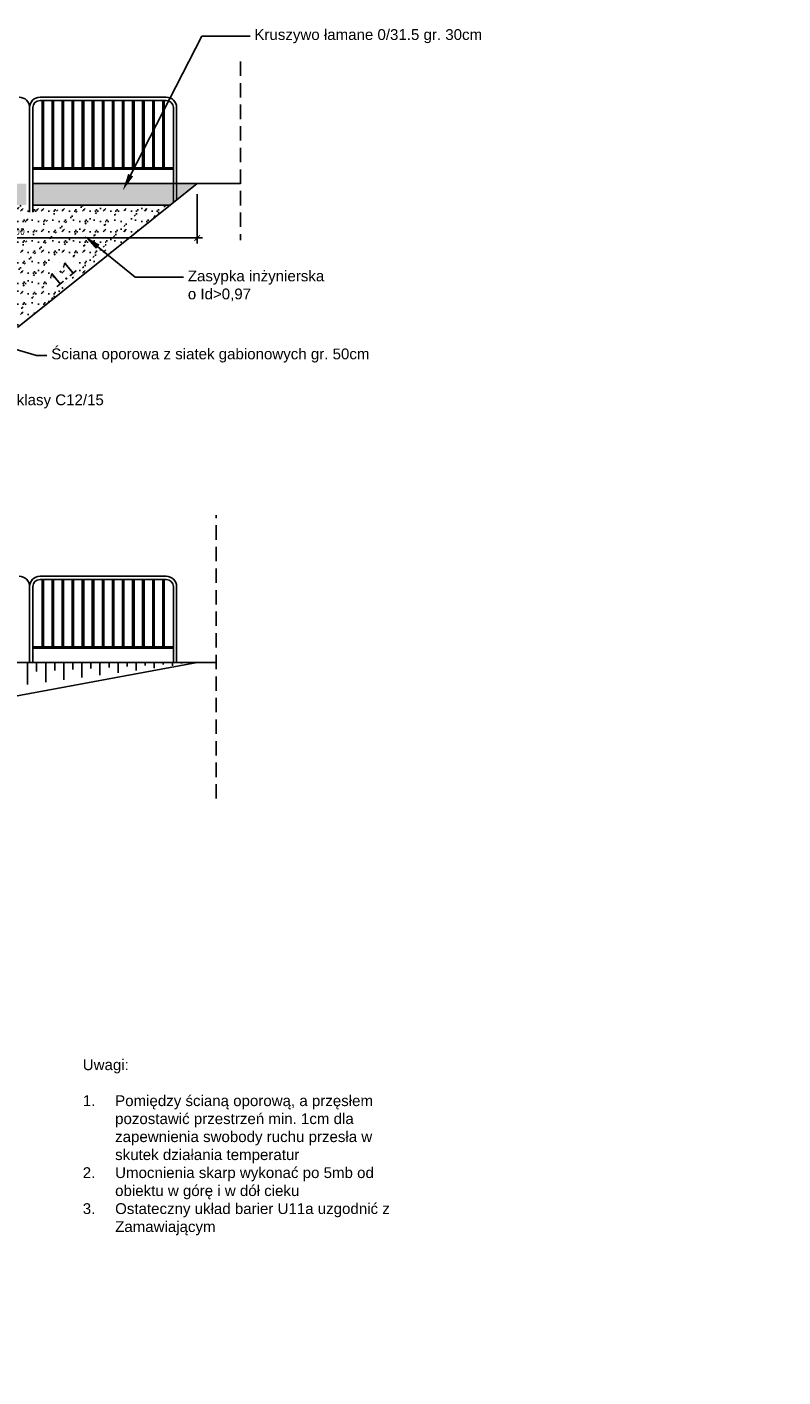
# Model space of a CAD drawing. Header units: millimetres. Extents: x 39946 to 45217, y -14924 to -13018.
# Tile 10 of 10: x 44165 to 45217, y -14924 to -13047. Entities that reach past the tile are written whole.
import ezdxf
from ezdxf import colors
from ezdxf.entities.mleader import LeaderData, LeaderLine
from ezdxf.math import Vec2, Vec3

# ---------------------------------------------------------------- set-up
doc = ezdxf.new("R2010")
doc.units = ezdxf.units.MM
doc.header["$LTSCALE"] = 40
doc.header["$PDMODE"] = 35
doc.header["$PDSIZE"] = 10
doc.linetypes.add('DASHED', pattern=[0.75, 0.5, -0.25])
doc.layers.get('0').transparency = 0.4
doc.layers.get('Defpoints').transparency = 0.4
doc.layers.add('K01', color=94, linetype='Continuous')
doc.layers.add('K025', color=161, linetype='Continuous')
doc.styles.get("Standard").update_dxf_attribs({"font": 'isocpeur.ttf', "height": 10})
doc.linetypes.add('ZIGZAG', pattern='A,0.00254,-5.08,[131,ltypeshp.shx,S=5.08,R=0,X=-5.08,Y=0],-10.16,[131,ltypeshp.shx,S=5.08,R=180,X=5.08,Y=0],-5.08', length=20.32254)
doc.dimstyles.new('ARCHIC', dxfattribs={"dimtxt": 10, "dimasz": 8, "dimexe": 7.5, "dimexo": 15, "dimgap": 4, "dimtad": 1, "dimdec": 1, "dimrnd": 0.5, "dimtxsty": 'Standard', "dimblk": 'ARCHTICK', "dimcen": 12.5, "dimdle": 7.5, "dimclrd": 94, "dimclre": 94, "dimclrt": 151, "dimazin": 2, "dimtfac": 1, "dimtdec": 1, "dimtmove": 2, "dimatfit": 3, "dimfxl": 7.5, "dimarcsym": 0})

# ---------------------------------------------------------------- blocks, each defined once
blk = doc.blocks.new('_ArchTick')
at = {"color": 0, "linetype": 'ByBlock', "const_width": 0.15}
blk.add_lwpolyline([(-0.5, -0.5), (0.5, 0.5)], dxfattribs=at)
blk = doc.blocks.new('*D209')
at = {"layer": 'Defpoints', "color": 0}
for p in [(44401.7, -13265.1), (43901.7, -13300.1), (44401.7, -13340.8)]:
    blk.add_point(p, dxfattribs=at)
at = {"layer": 'K025', "color": 94, "lineweight": -2}
for p, q in [((44401.7, -13280.1), (44401.7, -13348.3)), ((43901.7, -13315.1), (43901.7, -13348.3)), ((43894.2, -13340.8), (44409.2, -13340.8))]:
    blk.add_line(p, q, dxfattribs=at)
at = {"layer": 'K025', "color": 94, "lineweight": -2, "xscale": 8, "yscale": 8, "zscale": 8, "rotation": 180}
blk.add_blockref('_ArchTick', (43901.7, -13340.8), dxfattribs=at)
at = {"layer": 'K025', "color": 94, "lineweight": -2, "xscale": 8, "yscale": 8, "zscale": 8}
blk.add_blockref('_ArchTick', (44401.7, -13340.8), dxfattribs=at)
at = {"layer": 'K025', "color": 151, "insert": (44151.7, -13331.8), "char_height": 10, "attachment_point": 5}
blk.add_mtext('500', dxfattribs=at)

msp = doc.modelspace()

# ---------------------------------------------------------------- hatches: boundary and pattern name
at = {"layer": 'K01'}
h = msp.add_hatch(dxfattribs=at)
h.set_pattern_fill('AR-CONC', color=256, scale=0.1)
h.set_pattern_definition([(50, (44709.252, -13840.786), (18.21847, -1.5939), [1.905, -20.955]), (355, (44709.252, -13840.786), (-3.52434, 19.1057), [1.524, -16.76406]), (100.4514, (44710.77, -13840.919), (14.69412, 17.51178), [1.619, -17.80902]), (46.1842, (44709.252, -13835.706), (27.1079, -4.20423), [2.8575, -31.4325]), (96.6356, (44711.51, -13836.056), (23.7404, 24.7426), [2.4285, -26.71356]), (351.184, (44709.252, -13835.706), (23.7404, 24.7426), [2.286, -25.146]), (21, (44711.792, -13836.976), (15.16144, -10.22652), [1.905, -20.955]), (326, (44711.792, -13836.976), (6.1802, 18.4188), [1.524, -16.764]), (71.4514, (44713.056, -13837.828), (21.34164, 8.19228), [1.619, -17.809]), (37.5, (44709.252, -13840.786), (0.30886, 8.455504), [0, -16.5608, 0, -17.018, 0, -16.8275]), (7.5, (44709.252, -13840.786), (6.68197, 10.01806), [0, -9.7028, 0, -16.1798, 0, -6.4135]), (327.5, (44703.588, -13840.786), (13.55906, -0.572874), [0, -6.35, 0, -19.812, 0, -26.289]), (317.5, (44701.048, -13840.786), (14.81292, 2.54265), [0, -8.255, 0, -13.1572, 0, -18.669])])
h.paths.add_polyline_path([(44364.22, -13295.11), (44173.22, -13295.11), (44173.22, -13265.11), (44301.4, -13265.11), (44298.3, -13274.81), (44305.51, -13265.11), (44323.22, -13265.11), (44368.72, -13265.11), (44368.72, -13291.51)])
h.paths.add_polyline_path([(43968.72, -13295.11), (44164.22, -13295.11), (44164.22, -13265.11), (43968.72, -13265.11)])
h.paths.add_polyline_path([(43901.72, -13265.11), (43901.72, -13295.11), (43959.72, -13295.11), (43959.72, -13265.11)])
h.paths.add_polyline_path([(44373.22, -13287.91), (44373.22, -13265.11), (44401.72, -13265.11)])
h.paths.add_polyline_path([(43987.85, -13278.47), (43987.85, -13297.75), (43972.85, -13297.75), (43972.85, -13278.47)], flags=9)
h = msp.add_hatch(dxfattribs=at)
h.set_pattern_fill('GROUT', color=256, scale=0.1, angle=45)
h.set_pattern_definition([(45, (43940.438, -13454.33), (-12.5724, 16.1645), [2.54, -17.78]), (45, (43936.846, -13447.147), (-14.3684, 14.3684), [0, -20.32]), (45, (43936.846, -13457.923), (-8.9803, 19.7566), [0, -20.32]), (45, (43926.07, -13447.147), (0, 28.7368), [5.08, -35.56]), (45, (43945.826, -13445.35), (-14.3684, 14.3684), [0, -20.32]), (45, (43944.03, -13450.739), (-10.7763, 17.9605), [0, -20.32]), (45, (43944.03, -13447.147), (-14.3684, 14.3684), [0, -20.32]), (45, (43927.865, -13445.35), (-14.3684, 14.3684), [0, -20.32])])
h.paths.add_polyline_path([(43936.85, -13300.11), (43944.25, -13295.11), (44364.22, -13295.11), (44314.73, -13334.7), (44305.35, -13316.91), (44308.88, -13315.04), (44294.15, -13295.68), (44301.81, -13318.77), (44305.35, -13316.91), (44314.73, -13334.7), (44151.72, -13465.11), (44043.23, -13465.11), (43951.72, -13438.66), (43951.72, -13318.69), (43951.72, -13300.11)])
h.paths.add_polyline_path([(43951.72, -13465.11), (44043.23, -13465.11), (43951.72, -13438.66)])

# ---------------------------------------------------------------- linework, layer by layer
at = {"layer": 'K01', "linetype": 'DASHED'}
for p, q in [((44462.02, -13095.46), (44462.02, -13343.98)), ((44428.16, -14120.2), (44428.16, -13726.29))]:
    msp.add_line(p, q, dxfattribs=at)
at = {"layer": 'K01'}
for p, q in [((44165.95, -13931.02), (44165.95, -13961.58)), ((44178.53, -13931.02), (44178.53, -13943.42)), ((44191.11, -13931.02), (44191.11, -13958.32)), ((44203.7, -13931.02), (44203.7, -13942.02)), ((44216.28, -13931.02), (44216.28, -13955.06)), ((44228.86, -13931.02), (44228.86, -13940.62)), ((44241.44, -13931.02), (44241.44, -13951.79)), ((44254.02, -13931.02), (44254.02, -13939.23)), ((44266.61, -13931.02), (44266.61, -13948.53)), ((44279.19, -13931.02), (44279.19, -13937.83)), ((44291.77, -13931.02), (44291.77, -13945.27)), ((44304.35, -13931.02), (44304.35, -13936.43)), ((44316.94, -13931.02), (44316.94, -13942.01)), ((44329.52, -13931.02), (44329.52, -13935.03)), ((44342.1, -13931.02), (44342.1, -13938.75)), ((44354.68, -13931.02), (44354.68, -13933.64)), ((44367.26, -13931.02), (44367.26, -13935.49)), ((44379.85, -13931.02), (44379.85, -13932.24)), ((44392.43, -13931.02), (44392.43, -13932.23))]:
    msp.add_line(p, q, dxfattribs=at)
at = {"layer": 'K025'}
for p, q in [((44358.72, -13145.11), (44183.22, -13145.11)), ((44358.72, -13149.61), (44183.22, -13149.61)), ((44185.97, -13243.11), (44185.97, -13149.61)), ((44187.97, -13243.11), (44187.97, -13149.61)), ((44199.97, -13243.11), (44199.97, -13149.61)), ((44201.97, -13243.11), (44201.97, -13149.61)), ((44213.97, -13243.11), (44213.97, -13149.61)), ((44215.97, -13243.11), (44215.97, -13149.61)), ((44227.97, -13243.11), (44227.97, -13149.61)), ((44229.97, -13243.11), (44229.97, -13149.61)), ((44241.97, -13243.11), (44241.97, -13149.61)), ((44243.97, -13243.11), (44243.97, -13149.61)), ((44255.97, -13243.11), (44255.97, -13149.61)), ((44257.97, -13243.11), (44257.97, -13149.61)), ((44269.97, -13243.11), (44269.97, -13149.61)), ((44271.97, -13243.11), (44271.97, -13149.61)), ((44283.97, -13243.11), (44283.97, -13149.61)), ((44285.97, -13243.11), (44285.97, -13149.61)), ((44297.97, -13243.11), (44297.97, -13149.61)), ((44299.97, -13243.11), (44299.97, -13149.61)), ((44311.97, -13243.11), (44311.97, -13149.61)), ((44313.97, -13243.11), (44313.97, -13149.61)), ((44325.97, -13243.11), (44325.97, -13149.61)), ((44327.97, -13243.11), (44327.97, -13149.61)), ((44339.97, -13243.11), (44339.97, -13149.61)), ((44341.97, -13243.11), (44341.97, -13149.61)), ((44353.97, -13243.11), (44353.97, -13149.61)), ((44355.97, -13243.11), (44355.97, -13149.62)), ((44168.72, -13255.11), (44168.72, -13159.61)), ((44168.72, -13255.11), (44168.72, -13159.61)), ((44173.22, -13255.11), (44173.22, -13159.61)), ((44368.72, -13255.11), (44368.72, -13159.61)), ((44373.22, -13255.11), (44373.22, -13159.61)), ((44368.72, -13243.11), (44173.22, -13243.11)), ((44368.72, -13245.11), (44173.22, -13245.11)), ((44401.72, -13265.11), (44151.72, -13465.11)), ((44168.72, -13255.11), (44168.72, -13305.11)), ((44168.72, -13255.11), (44168.72, -13305.11)), ((44173.22, -13255.11), (44173.22, -13305.11)), ((44173.22, -13265.11), (44368.72, -13265.11)), ((44323.22, -13265.11), (44462.02, -13265.11)), ((44368.72, -13255.11), (44368.72, -13291.51)), ((44373.22, -13255.11), (44373.22, -13287.91)), ((44173.22, -13295.11), (44364.22, -13295.11)), ((44358.72, -13811.02), (44183.22, -13811.02)), ((44168.72, -13921.02), (44168.72, -13825.52)), ((44168.72, -13921.02), (44168.72, -13825.52)), ((44173.22, -13921.02), (44173.22, -13825.52)), ((44358.72, -13815.52), (44183.22, -13815.52)), ((44185.97, -13909.02), (44185.97, -13815.52)), ((44187.97, -13909.02), (44187.97, -13815.52)), ((44199.97, -13909.02), (44199.97, -13815.52)), ((44201.97, -13909.02), (44201.97, -13815.52)), ((44213.97, -13909.02), (44213.97, -13815.52)), ((44215.97, -13909.02), (44215.97, -13815.52)), ((44227.97, -13909.02), (44227.97, -13815.52)), ((44229.97, -13909.02), (44229.97, -13815.52)), ((44241.97, -13909.02), (44241.97, -13815.52)), ((44243.97, -13909.02), (44243.97, -13815.52)), ((44255.97, -13909.02), (44255.97, -13815.52)), ((44257.97, -13909.02), (44257.97, -13815.52)), ((44269.97, -13909.02), (44269.97, -13815.52)), ((44271.97, -13909.02), (44271.97, -13815.52)), ((44283.97, -13909.02), (44283.97, -13815.52)), ((44285.97, -13909.02), (44285.97, -13815.52)), ((44297.97, -13909.02), (44297.97, -13815.52)), ((44299.97, -13909.02), (44299.97, -13815.52)), ((44311.97, -13909.02), (44311.97, -13815.52)), ((44313.97, -13909.02), (44313.97, -13815.52)), ((44325.97, -13909.02), (44325.97, -13815.52)), ((44327.97, -13909.02), (44327.97, -13815.52)), ((44339.97, -13909.02), (44339.97, -13815.52)), ((44341.97, -13909.02), (44341.97, -13815.52)), ((44353.97, -13909.02), (44353.97, -13815.52)), ((44355.97, -13909.02), (44355.97, -13815.54)), ((44368.72, -13921.02), (44368.72, -13825.52)), ((44373.22, -13921.02), (44373.22, -13825.52)), ((44168.72, -13921.02), (44168.72, -13931.02)), ((44168.72, -13921.02), (44168.72, -13931.02)), ((44368.72, -13909.02), (44173.22, -13909.02)), ((44368.72, -13911.02), (44173.22, -13911.02)), ((44173.22, -13921.02), (44173.22, -13931.02)), ((44368.72, -13921.02), (44368.72, -13931.02)), ((44373.22, -13921.02), (44373.22, -13931.02)), ((43901.72, -13931.02), (44428.16, -13931.02)), ((44131.63, -13981.02), (44401.72, -13931.02))]:
    msp.add_line(p, q, dxfattribs=at)
for centre, radius, start, end in [((44154.22, -13159.61), 14.5, 0, 90), ((44183.22, -13159.61), 14.5, 90, 180), ((44183.22, -13159.61), 10, 90, 180), ((44358.72, -13159.61), 14.5, 0, 90), ((44358.72, -13159.61), 10, 0, 90), ((44154.22, -13825.52), 14.5, 0, 90), ((44183.22, -13825.52), 14.5, 90, 180), ((44358.72, -13825.52), 14.5, 0, 90), ((44183.22, -13825.52), 10, 90, 180), ((44358.72, -13825.52), 10, 0, 90)]:
    msp.add_arc(centre, radius, start, end, dxfattribs=at)

# ---------------------------------------------------------------- texts
at = {"layer": 'K01', "insert": (44192.93, -13395.35), "char_height": 20, "attachment_point": 1, "rotation": 39.71518}
msp.add_mtext_dynamic_manual_height_columns('{\\fArial|b0|i0|c238|p34;1:1}', width=346.0796, gutter_width=100, heights=[0], dxfattribs=at)
at = {"layer": 'K01', "insert": (44242.68, -14482.63), "char_height": 15, "attachment_point": 1}
msp.add_mtext_dynamic_manual_height_columns('{\\fArial|b0|i0|c238|p34;Uwagi:\\P\\P\\pxi-3,l3,t3;1.^IPomiędzy ścianą oporową, a przęsłem pozostawić przestrzeń min. 1cm dla zapewnienia swobody ruchu przesła w skutek działania temperatur\\P2.^IUmocnienia skarp wykonać po 5mb od obiektu w górę i w dół cieku\\P3.^IOstateczny układ barier U11a uzgodnić z Zamawiającym}', width=460.2401, gutter_width=50, heights=[0], dxfattribs=at)

# ---------------------------------------------------------------- dimensions: what is measured, and where the dimension line sits
at = {"layer": 'K025'}
dim = msp.add_linear_dim(base=(44401.72, -13340.84), p1=(43901.72, -13300.11), p2=(44401.72, -13265.11), dimstyle='ARCHIC', dxfattribs=at)
dim.commit()
dim.dimension.update_dxf_attribs({"geometry": '*D209', "text_midpoint": (44151.72, -13331.84)})

# ---------------------------------------------------------------- leaders
at = {"layer": 'K01', "linetype": 'ZIGZAG'}
ml = msp.add_multileader_mtext('Standard', dxfattribs=at)
ml.set_content('{\\f@Arial Unicode MS|b0|i0|c238|p34;Kruszywo łamane 0/31.5 gr. 30cm}', color=256)
ml.set_leader_properties()
ml.build(insert=Vec2(0, 0))
ml.multileader.update_dxf_attribs({"text_right_attachment_type": 6, "dogleg_length": 0.36, "arrow_head_size": 24, "scale": 3})
ctx = ml.context
ctx.base_point, ctx.scale, ctx.char_height, ctx.arrow_head_size, ctx.landing_gap_size, ctx.plane_origin = Vec3(44475.37, -13060.2), 3, 15, 24, 6, Vec3(44925.39, -13073.21)
ctx.right_attachment = 6
notes = []
notes.append((ctx, [(0, (1, 1, 0), (44408.25, -13060.2), (1, 0), 67.12, [(0, [(44298.3, -13274.81)], 256, [])])]))
ctx.mtext.insert, ctx.mtext.width, ctx.mtext.flow_direction = Vec3(44481.37, -13050.5), 245.0823, 5
ml = msp.add_multileader_mtext('Standard', dxfattribs=at)
ml.set_content('{\\f@Arial Unicode MS|b0|i0|c238|p34;Oczep z betonu \\Pklasy C16/20}', color=256)
ml.set_leader_properties()
ml.build(insert=Vec2(0, 0))
ml.multileader.update_dxf_attribs({"text_right_attachment_type": 6, "dogleg_length": 0.36, "arrow_head_size": 24, "scale": 3})
ctx = ml.context
ctx.base_point, ctx.scale, ctx.char_height, ctx.arrow_head_size, ctx.landing_gap_size, ctx.plane_origin = Vec3(43598.52, -13339.73), 3, 15, 24, 6, Vec3(44596.25, -13083.35)
ctx.right_attachment = 6
notes.append((ctx, [(0, (1, 1, 0), (43769.42, -13349.43), (-1, 0), 14.55, [(0, [(43913.75, -13306.14)], 256, [])])]))
ctx.mtext.insert, ctx.mtext.width, ctx.mtext.flow_direction = Vec3(43604.52, -13330.03), 216.1592, 5
ml = msp.add_multileader_mtext('Standard', dxfattribs=at)
ml.set_content('{\\f@Arial Unicode MS|b0|i0|c238|p34;Zasypka inżynierska\\Po Id\\fArial|b0|i0|c238|p34;>\\f@Arial Unicode MS|b0|i0|c238|p34;0,97}', color=256)
ml.set_leader_properties()
ml.build(insert=Vec2(0, 0))
ml.multileader.update_dxf_attribs({"text_right_attachment_type": 6, "dogleg_length": 0.36, "arrow_head_size": 24, "scale": 3})
ctx = ml.context
ctx.base_point, ctx.scale, ctx.char_height, ctx.arrow_head_size, ctx.landing_gap_size, ctx.plane_origin = Vec3(44382.77, -13395.05), 3, 15, 24, 6, Vec3(44876.15, -13316.62)
ctx.right_attachment = 6
notes.append((ctx, [(0, (1, 1, 0), (44315.65, -13395.05), (1, 0), 67.12, [(0, [(44244.9, -13337.99)], 256, [])])]))
ctx.mtext.insert, ctx.mtext.width, ctx.mtext.flow_direction = Vec3(44388.77, -13386.07), 216.1592, 5
ml = msp.add_multileader_mtext('Standard', dxfattribs=at)
ml.set_content('{\\f@Arial Unicode MS|b0|i0|c238|p34;Ściana oporowa z siatek gabionowych gr. 50cm}', color=256)
ml.set_leader_properties()
ml.build(insert=Vec2(0, 0))
ml.multileader.update_dxf_attribs({"text_right_attachment_type": 6, "dogleg_length": 0.36, "arrow_head_size": 24, "scale": 3})
ctx = ml.context
ctx.base_point, ctx.scale, ctx.char_height, ctx.arrow_head_size, ctx.landing_gap_size, ctx.plane_origin = Vec3(44192.84, -13504.14), 3, 15, 24, 6, Vec3(44707.87, -13425.71)
ctx.right_attachment = 6
notes.append((ctx, [(0, (1, 1, 0), (44178.29, -13504.14), (1, 0), 14.55, [(0, [(43925.67, -13431.13)], 256, [])])]))
ctx.mtext.insert, ctx.mtext.width, ctx.mtext.flow_direction = Vec3(44198.84, -13494.44), 281.4855, 5
ml = msp.add_multileader_mtext('Standard', dxfattribs=at)
ml.set_content('{\\f@Arial Unicode MS|b0|i0|c238|p34;Podbudowa z betony klasy C12/15}', color=256)
ml.set_leader_properties()
ml.build(insert=Vec2(0, 0))
ml.multileader.update_dxf_attribs({"text_right_attachment_type": 6, "dogleg_length": 0.36, "arrow_head_size": 24, "scale": 3})
ctx = ml.context
ctx.base_point, ctx.scale, ctx.char_height, ctx.arrow_head_size, ctx.landing_gap_size, ctx.plane_origin = Vec3(43943.32, -13567.97), 3, 15, 24, 6, Vec3(44458.35, -13489.54)
ctx.right_attachment = 6
notes.append((ctx, [(0, (1, 1, 0), (43928.77, -13567.97), (1, 0), 14.55, [(0, [(43876.35, -13468.6)], 256, [])])]))
ctx.mtext.insert, ctx.mtext.width, ctx.mtext.flow_direction = Vec3(43949.32, -13558.27), 216.1592, 5
ml = msp.add_multileader_mtext('Standard', dxfattribs=at)
ml.set_content('{\\f@Arial Unicode MS|b0|i0|c238|p34;Ściana oporowa z siatek gabionowych gr. 50cm}', color=256)
ml.set_leader_properties()
ml.build(insert=Vec2(0, 0))
ml.multileader.update_dxf_attribs({"text_right_attachment_type": 6, "dogleg_length": 0.36, "arrow_head_size": 24, "scale": 3})
ctx = ml.context
ctx.base_point, ctx.scale, ctx.char_height, ctx.arrow_head_size, ctx.landing_gap_size, ctx.plane_origin = Vec3(43487.98, -14913.83), 3, 15, 24, 6, Vec3(44003.01, -14775.06)
ctx.right_attachment = 6
notes.append((ctx, [(0, (1, 1, 0), (43473.43, -14913.83), (1, 0), 14.55, [(0, [(43415.39, -14736.54)], 256, [])])]))
ctx.mtext.insert, ctx.mtext.width, ctx.mtext.flow_direction = Vec3(43493.98, -14904.13), 281.4855, 5
ml = msp.add_multileader_mtext('Standard', dxfattribs=at)
ml.set_content('{\\f@Arial Unicode MS|b0|i0|c238|p34;Obejmy stalowe z płaskownika 100x4mm}', color=256)
ml.set_leader_properties()
ml.build(insert=Vec2(0, 0))
ml.multileader.update_dxf_attribs({"text_right_attachment_type": 6, "dogleg_length": 0.36, "arrow_head_size": 24, "scale": 3})
ctx = ml.context
ctx.base_point, ctx.scale, ctx.char_height, ctx.arrow_head_size, ctx.landing_gap_size, ctx.plane_origin = Vec3(43652.65, -14839.48), 3, 15, 24, 6, Vec3(44167.68, -14761.05)
ctx.right_attachment = 6
notes.append((ctx, [(0, (1, 1, 0), (43638.1, -14839.48), (1, 0), 14.55, [(0, [(43585.68, -14740.11)], 256, [])])]))
ctx.mtext.insert, ctx.mtext.width, ctx.mtext.flow_direction = Vec3(43658.65, -14829.9), 216.1592, 5
for ctx, leaders in notes:
    for number, flags, end, landing, length, lines in leaders:
        leader = LeaderData()
        leader.index, (leader.has_last_leader_line, leader.has_dogleg_vector, leader.attachment_direction) = number, flags
        leader.last_leader_point, leader.dogleg_vector, leader.dogleg_length = Vec3(end), Vec3(landing), length
        for number, points, colour, breaks in lines:
            line = LeaderLine()
            line.index, line.vertices, line.color, line.breaks = number, Vec3.list(points), colors.encode_raw_color(colour), breaks
            leader.lines.append(line)
        ctx.leaders.append(leader)

doc.saveas('drawing.dxf')
